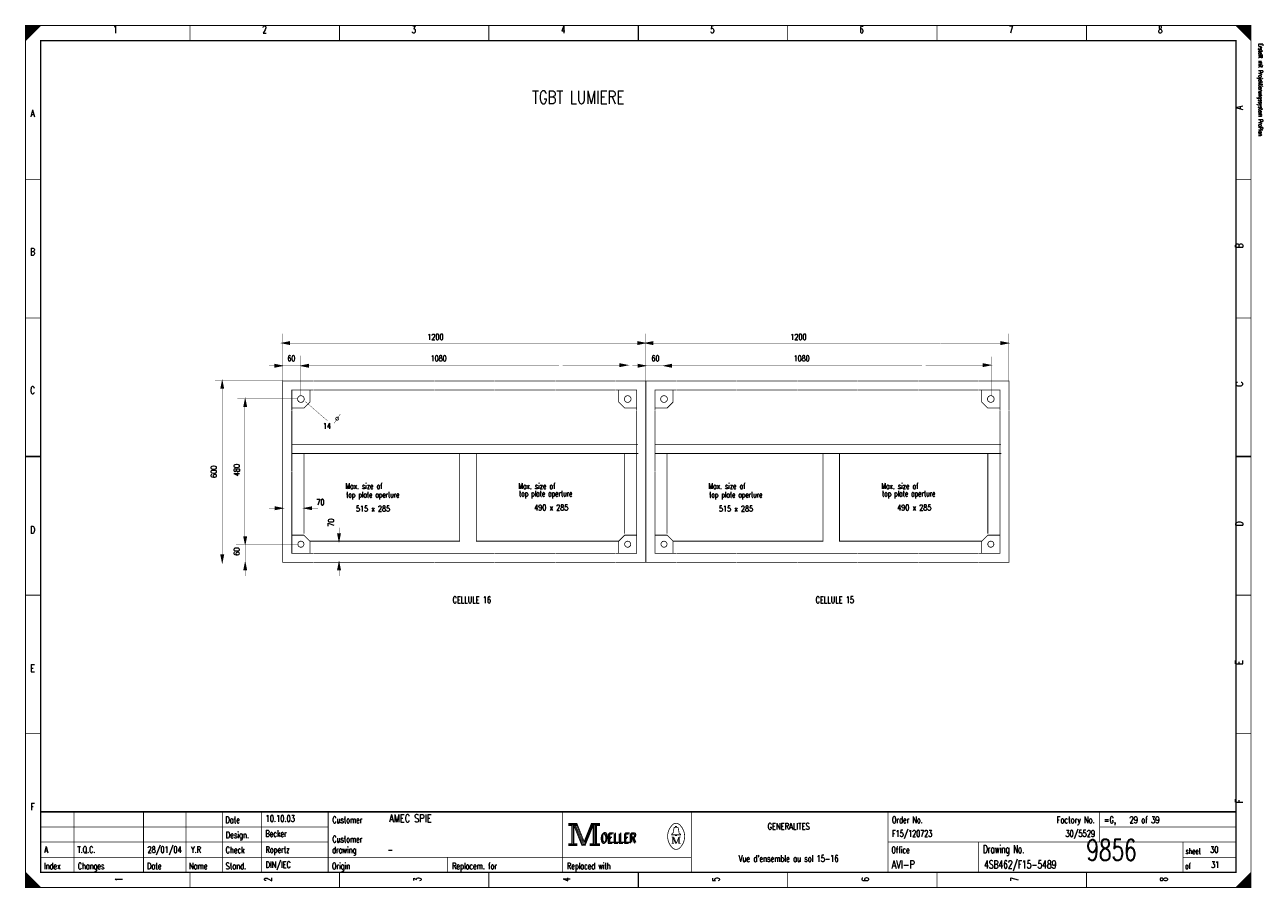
# Model space of a CAD drawing. Header units: centimetres. Extents: x 0 to 491, y -1040 to 69.
# Tile 152 of 181: x 0 to 41, y -120 to -91. Entities that reach past the tile are written whole.
import ezdxf
from ezdxf.enums import TextEntityAlignment as Align

# ---------------------------------------------------------------- set-up
doc = ezdxf.new("R2010")
doc.units = ezdxf.units.CM
doc.header["$MEASUREMENT"] = 0
doc.linetypes.add('GESTRICHELT', pattern=[3.75, 3, -0.75])
doc.layers.get('0').update_dxf_attribs({"color": 9, "linetype": 'CONTINUOUS'})
doc.styles.get("Standard").update_dxf_attribs({"font": 'romans.shx', "bigfont": 'TXT.shx'})

msp = doc.modelspace()

# ---------------------------------------------------------------- linework, layer by layer
at = {"color": 0, "const_width": 0.025, "flags": 128}
for points in [[(0, -105.75), (0, -91.5), (40.5, -91.5), (40.5, -120), (0, -120), (0, -105.75)], [(0, -91.5), (0.5, -91.5), (0, -92), (0, -91.5)], [(0.025, -91.5), (0.025, -91.975), (0.05, -91.95), (0.05, -91.5), (0.075, -91.5), (0.075, -91.925), (0.1, -91.9), (0.1, -91.5), (0.125, -91.5), (0.125, -91.875), (0.15, -91.85), (0.15, -91.5), (0.175, -91.5), (0.175, -91.825), (0.2, -91.8)], [(0.2, -91.8), (0.2, -91.5), (0.225, -91.5), (0.225, -91.775), (0.25, -91.75), (0.25, -91.5), (0.275, -91.5), (0.275, -91.725), (0.3, -91.7), (0.3, -91.5), (0.325, -91.5), (0.325, -91.675), (0.35, -91.65), (0.35, -91.5), (0.375, -91.5)], [(0.375, -91.5), (0.375, -91.625), (0.4, -91.6), (0.4, -91.5), (0.425, -91.5), (0.425, -91.575), (0.45, -91.55), (0.45, -91.5), (0.475, -91.5), (0.475, -91.525)], [(40, -91.5), (40.5, -92), (40.475, -91.975), (40.475, -91.5), (40.45, -91.5), (40.45, -91.95), (40.425, -91.925), (40.425, -91.5), (40.4, -91.5), (40.4, -91.9), (40.375, -91.875), (40.375, -91.5), (40.35, -91.5), (40.35, -91.85), (40.325, -91.825)], [(40.15, -91.65), (40.15, -91.5), (40.125, -91.5), (40.125, -91.625), (40.1, -91.6), (40.1, -91.5), (40.075, -91.5), (40.075, -91.575), (40.05, -91.55), (40.05, -91.5), (40.025, -91.5), (40.025, -91.525)], [(40.325, -91.825), (40.325, -91.5), (40.3, -91.5), (40.3, -91.8), (40.275, -91.775), (40.275, -91.5), (40.25, -91.5), (40.25, -91.75), (40.225, -91.725), (40.225, -91.5), (40.2, -91.5), (40.2, -91.7), (40.175, -91.675), (40.175, -91.5), (40.15, -91.5)], [(8.48, -102), (8.73, -101.95), (8.73, -102.05), (8.48, -102)], [(20.48, -102), (20.23, -101.95), (20.23, -102.05), (20.48, -102)], [(20.48, -102), (20.73, -101.95), (20.73, -102.05), (20.48, -102)], [(32.48, -102), (32.23, -101.95), (32.23, -102.05), (32.48, -102)], [(8.49, -102.75), (8.24, -102.7), (8.24, -102.8), (8.49, -102.75)], [(9.1, -102.75), (9.35, -102.7), (9.35, -102.8), (9.1, -102.75)], [(19.89, -102.73), (19.64, -102.68), (19.64, -102.78), (19.89, -102.73)], [(20.49, -102.75), (20.24, -102.7), (20.24, -102.8), (20.49, -102.75)], [(21.1, -102.75), (21.35, -102.7), (21.35, -102.8), (21.1, -102.75)], [(31.89, -102.73), (31.64, -102.68), (31.64, -102.78), (31.89, -102.73)], [(6.5, -103.25), (6.45, -103.5), (6.55, -103.5), (6.5, -103.25)], [(8.5, -104.24), (8.5, -103.25), (9.5, -103.25)], [(9.4, -103.55), (9.4, -103.95), (9.2, -104.15), (8.8, -104.15)], [(9.5, -103.55), (8.8, -103.55), (8.8, -104.24)], [(19.51, -103.25), (20.5, -103.25), (20.5, -104.24)], [(20.2, -104.24), (20.2, -103.55), (19.51, -103.55)], [(19.6, -103.55), (19.6, -103.95), (19.8, -104.15), (20.2, -104.15)], [(20.5, -104.24), (20.5, -103.25), (21.5, -103.25)], [(21.4, -103.55), (21.4, -103.95), (21.2, -104.15), (20.8, -104.15)], [(21.5, -103.55), (20.8, -103.55), (20.8, -104.24)], [(31.51, -103.25), (32.5, -103.25), (32.5, -104.24)], [(32.2, -104.24), (32.2, -103.55), (31.51, -103.55)], [(31.6, -103.55), (31.6, -103.95), (31.8, -104.15), (32.2, -104.15)], [(7.26, -103.85), (7.21, -104.1), (7.31, -104.1), (7.26, -103.85)], [(8.5, -107.46), (8.25, -107.41), (8.25, -107.51), (8.5, -107.46)], [(9.21, -107.46), (9.46, -107.41), (9.46, -107.51), (9.21, -107.46)], [(7.26, -108.65), (7.21, -108.4), (7.31, -108.4), (7.26, -108.65)], [(8.5, -108.25), (8.5, -109.25), (9.5, -109.25)], [(8.8, -108.25), (8.8, -108.95), (9.5, -108.95)], [(9.4, -108.95), (9.4, -108.55), (9.2, -108.35), (8.8, -108.35)], [(10.36, -108.55), (10.31, -108.3), (10.41, -108.3), (10.36, -108.55)], [(19.51, -109.25), (20.5, -109.25), (20.5, -108.25)], [(19.51, -108.95), (20.2, -108.95), (20.2, -108.25)], [(20.2, -108.35), (19.8, -108.35), (19.6, -108.55), (19.6, -108.95)], [(20.5, -108.25), (20.5, -109.25), (21.5, -109.25)], [(20.8, -108.25), (20.8, -108.95), (21.5, -108.95)], [(21.4, -108.95), (21.4, -108.55), (21.2, -108.35), (20.8, -108.35)], [(31.51, -109.25), (32.5, -109.25), (32.5, -108.25)], [(31.51, -108.95), (32.2, -108.95), (32.2, -108.25)], [(32.2, -108.35), (31.8, -108.35), (31.6, -108.55), (31.6, -108.95)], [(6.5, -109.25), (6.45, -109), (6.55, -109), (6.5, -109.25)], [(7.26, -109.25), (7.21, -109.5), (7.31, -109.5), (7.26, -109.25)], [(10.36, -109.25), (10.31, -109.5), (10.41, -109.5), (10.36, -109.25)], [(17.95, -117.88), (17.95, -117.95), (18.05, -117.95), (18.05, -118.55), (17.95, -118.55), (17.95, -118.62), (18.22, -118.62), (18.22, -118.55), (18.12, -118.55), (18.12, -117.95), (18.22, -117.95), (18.22, -117.88), (17.95, -117.88)], [(18.22, -117.88), (18.46, -118.48), (18.7, -117.88)], [(18.7, -117.88), (18.7, -117.95), (18.8, -117.95), (18.8, -118.55), (18.7, -118.55), (18.7, -118.62), (18.97, -118.62), (18.97, -118.55), (18.87, -118.55), (18.87, -117.95), (18.97, -117.95), (18.97, -117.88), (18.7, -117.88)], [(18.07, -117.93), (18.07, -118.57), (18.1, -118.57), (18.1, -117.93)], [(18.12, -117.95), (18.39, -118.62), (18.49, -118.62), (18.76, -117.95)], [(18.18, -117.95), (18.42, -118.54), (18.46, -118.54)], [(18.22, -117.95), (18.44, -118.51), (18.47, -118.51)], [(18.46, -118.58), (18.49, -118.58), (18.74, -117.95)], [(18.46, -118.54), (18.48, -118.54), (18.72, -117.95)], [(18.76, -117.95), (18.76, -118.55), (18.66, -118.55), (18.66, -118.62), (18.71, -118.62)], [(18.78, -117.93), (18.78, -118.57), (18.83, -118.57), (18.83, -117.93), (18.85, -117.93), (18.85, -118.57)], [(21.48, -118.26), (21.35, -118.26), (21.35, -118.24), (21.4, -118.2), (21.43, -118.04)], [(21.48, -118.01), (21.48, -117.98), (21.52, -117.98), (21.52, -118.01)], [(21.52, -118.26), (21.65, -118.26), (21.65, -118.24), (21.6, -118.2), (21.57, -118.04)], [(21.39, -118.33), (21.39, -118.54), (21.35, -118.54)], [(21.39, -118.33), (21.48, -118.54), (21.51, -118.54)], [(0, -119.5), (0, -120), (0.5, -120), (0, -119.5), (0.025, -119.525), (0.025, -120), (0.05, -120), (0.05, -119.55), (0.075, -119.575), (0.075, -120), (0.1, -120), (0.1, -119.6), (0.125, -119.625), (0.125, -120), (0.15, -120)], [(0.15, -120), (0.15, -119.65), (0.175, -119.675), (0.175, -120), (0.2, -120), (0.2, -119.7), (0.225, -119.725), (0.225, -120), (0.25, -120), (0.25, -119.75), (0.275, -119.775), (0.275, -120), (0.3, -120), (0.3, -119.8), (0.325, -119.825)], [(0.325, -119.825), (0.325, -120), (0.35, -120), (0.35, -119.85), (0.375, -119.875), (0.375, -120), (0.4, -120), (0.4, -119.9), (0.425, -119.925), (0.425, -120), (0.45, -120), (0.45, -119.95), (0.475, -119.975)], [(40.125, -119.875), (40.125, -120), (40.1, -120), (40.1, -119.9), (40.075, -119.925), (40.075, -120), (40.05, -120), (40.05, -119.95), (40.025, -119.975), (40.025, -120)], [(40.3, -120), (40.3, -119.7), (40.275, -119.725), (40.275, -120), (40.25, -120), (40.25, -119.75), (40.225, -119.775), (40.225, -120), (40.2, -120), (40.2, -119.8), (40.175, -119.825), (40.175, -120), (40.15, -120), (40.15, -119.85), (40.125, -119.875)], [(40.475, -119.525), (40.475, -120), (40.45, -120), (40.45, -119.55), (40.425, -119.575), (40.425, -120), (40.4, -120), (40.4, -119.6), (40.375, -119.625), (40.375, -120), (40.35, -120), (40.35, -119.65), (40.325, -119.675), (40.325, -120), (40.3, -120)]]:
    msp.add_lwpolyline(points, dxfattribs=at)
at = {"color": 0, "flags": 128}
for points, const_width in [([(0, -91.5), (40.5, -91.5), (40.5, -120), (0, -120)], 0.025), ([(0.5, -92), (40, -92), (40, -119.5), (0.5, -119.5)], 0.05), ([(0.5, -92), (40, -92), (40, -119.5), (0.5, -119.5)], 0.025), ([(17.97, -117.9), (18.2, -117.9), (18.2, -117.93), (17.97, -117.93)], 0.025), ([(18.72, -117.9), (18.95, -117.9), (18.95, -117.93), (18.72, -117.93)], 0.025), ([(21.48, -118.26), (21.52, -118.26), (21.52, -118.29), (21.48, -118.29)], 0.025), ([(17.97, -118.57), (18.2, -118.57), (18.2, -118.6), (17.97, -118.6)], 0.025), ([(18.68, -118.57), (18.95, -118.57), (18.95, -118.6), (18.68, -118.6)], 0.025)]:
    msp.add_lwpolyline(points, close=True, dxfattribs=dict(at, const_width=const_width))
at = {"color": 0}
for points, const_width in [([(5.438, -91.5), (5.438, -92)], 0.025), ([(10.375, -91.5), (10.375, -92)], 0.025), ([(15.312, -91.5), (15.312, -92)], 0.025), ([(20.25, -92), (20.25, -91.5)], 0.05), ([(20.25, -91.5), (20.25, -92)], 0.025), ([(25.188, -91.5), (25.188, -92)], 0.025), ([(30.125, -91.5), (30.125, -92)], 0.025), ([(35.062, -91.5), (35.062, -92)], 0.025), ([(0, -96.584), (0.5, -96.584)], 0.025), ([(40.5, -96.584), (40, -96.584)], 0.025), ([(0, -101.167), (0.5, -101.167)], 0.025), ([(40.5, -101.167), (40, -101.167)], 0.025), ([(8.5, -101.69), (8.5, -103.25)], 0.01), ([(20.5, -101.69), (20.5, -103.25)], 0.01), ([(20.5, -101.69), (20.5, -103.25)], 0.01), ([(32.5, -101.69), (32.5, -103.25)], 0.01), ([(8.73, -102.03), (8.48, -102)], 0.025), ([(8.49, -102), (8.73, -101.97)], 0.025), ([(8.49, -102), (8.73, -101.99)], 0.025), ([(8.51, -102), (8.73, -102.01)], 0.025), ([(8.73, -102), (11.49, -102)], 0.01), ([(11.49, -102), (13.5, -102)], 0.01), ([(13.49, -102), (15.49, -102)], 0.01), ([(15.49, -102), (18.23, -102)], 0.01), ([(18.24, -102), (20.24, -102)], 0.01), ([(20.23, -101.97), (20.48, -102)], 0.025), ([(20.23, -101.99), (20.46, -102)], 0.025), ([(20.23, -102.01), (20.48, -102)], 0.025), ([(20.48, -102), (20.23, -102.03)], 0.025), ([(20.73, -102.03), (20.48, -102)], 0.025), ([(20.49, -102), (20.73, -101.97)], 0.025), ([(20.49, -102), (20.73, -101.99)], 0.025), ([(20.51, -102), (20.73, -102.01)], 0.025), ([(20.73, -102), (23.49, -102)], 0.01), ([(23.49, -102), (25.5, -102)], 0.01), ([(25.49, -102), (27.49, -102)], 0.01), ([(27.49, -102), (30.23, -102)], 0.01), ([(30.24, -102), (32.24, -102)], 0.01), ([(32.23, -101.97), (32.48, -102)], 0.025), ([(32.23, -101.99), (32.46, -102)], 0.025), ([(32.23, -102.01), (32.48, -102)], 0.025), ([(32.48, -102), (32.23, -102.03)], 0.025), ([(8.24, -102.72), (8.49, -102.75)], 0.025), ([(9.1, -102.42), (9.1, -103.72)], 0.01), ([(9.11, -102.75), (9.35, -102.72)], 0.025), ([(19.64, -102.7), (19.89, -102.73)], 0.025), ([(19.64, -102.72), (19.87, -102.73)], 0.025), ([(19.89, -102.73), (19.64, -102.76)], 0.025), ([(19.64, -102.74), (19.89, -102.73)], 0.025), ([(19.91, -102.45), (19.91, -103.75)], 0.01), ([(20.24, -102.72), (20.49, -102.75)], 0.025), ([(21.1, -102.42), (21.1, -103.72)], 0.01), ([(21.11, -102.75), (21.35, -102.72)], 0.025), ([(31.64, -102.7), (31.89, -102.73)], 0.025), ([(31.64, -102.72), (31.87, -102.73)], 0.025), ([(31.89, -102.73), (31.64, -102.76)], 0.025), ([(31.64, -102.74), (31.89, -102.73)], 0.025), ([(31.91, -102.45), (31.91, -103.75)], 0.01), ([(8.05, -102.75), (9.1, -102.75)], 0.01), ([(8.24, -102.74), (8.47, -102.75)], 0.025), ([(8.49, -102.75), (8.24, -102.78)], 0.025), ([(8.24, -102.76), (8.49, -102.75)], 0.025), ([(9.35, -102.78), (9.1, -102.75)], 0.025), ([(9.11, -102.75), (9.35, -102.74)], 0.025), ([(9.13, -102.75), (9.35, -102.76)], 0.025), ([(11.49, -102.74), (9.34, -102.74)], 0.01), ([(11.49, -102.74), (13.5, -102.74)], 0.01), ([(13.5, -102.74), (15.5, -102.74)], 0.01), ([(15.5, -102.74), (17.63, -102.74)], 0.01), ([(17.75, -102.74), (19.75, -102.74)], 0.01), ([(20.05, -102.75), (21.1, -102.75)], 0.01), ([(20.24, -102.74), (20.47, -102.75)], 0.025), ([(20.49, -102.75), (20.24, -102.78)], 0.025), ([(20.24, -102.76), (20.49, -102.75)], 0.025), ([(21.35, -102.78), (21.1, -102.75)], 0.025), ([(21.11, -102.75), (21.35, -102.74)], 0.025), ([(21.13, -102.75), (21.35, -102.76)], 0.025), ([(23.49, -102.74), (21.34, -102.74)], 0.01), ([(23.49, -102.74), (25.5, -102.74)], 0.01), ([(25.5, -102.74), (27.5, -102.74)], 0.01), ([(27.5, -102.74), (29.63, -102.74)], 0.01), ([(29.75, -102.74), (31.75, -102.74)], 0.01), ([(6.26, -103.24), (8.5, -103.24)], 0.01), ([(6.5, -103.27), (6.46, -103.5)], 0.025), ([(6.5, -103.27), (6.48, -103.5)], 0.025), ([(6.5, -103.28), (6.53, -103.5)], 0.025), ([(6.5, -103.28), (6.51, -103.5)], 0.025), ([(6.52, -108.98), (6.52, -103.51)], 0.01), ([(9.51, -103.25), (11.5, -103.25)], 0.025), ([(9.51, -103.55), (11.5, -103.55)], 0.025), ([(11.51, -103.25), (13.5, -103.25)], 0.025), ([(11.51, -103.55), (13.5, -103.55)], 0.025), ([(13.51, -103.25), (15.5, -103.25)], 0.025), ([(13.51, -103.55), (15.5, -103.55)], 0.025), ([(15.51, -103.25), (17.5, -103.25)], 0.025), ([(15.51, -103.55), (17.5, -103.55)], 0.025), ([(17.51, -103.25), (19.5, -103.25)], 0.025), ([(17.51, -103.55), (19.5, -103.55)], 0.025), ([(21.51, -103.25), (23.5, -103.25)], 0.025), ([(21.51, -103.55), (23.5, -103.55)], 0.025), ([(23.51, -103.25), (25.5, -103.25)], 0.025), ([(23.51, -103.55), (25.5, -103.55)], 0.025), ([(25.51, -103.25), (27.5, -103.25)], 0.025), ([(25.51, -103.55), (27.5, -103.55)], 0.025), ([(27.51, -103.25), (29.5, -103.25)], 0.025), ([(27.51, -103.55), (29.5, -103.55)], 0.025), ([(29.51, -103.25), (31.5, -103.25)], 0.025), ([(29.51, -103.55), (31.5, -103.55)], 0.025), ([(7, -103.84), (9, -103.84)], 0.01), ([(7.26, -103.87), (7.22, -104.1)], 0.025), ([(7.26, -103.87), (7.24, -104.1)], 0.025), ([(7.26, -103.88), (7.27, -104.1)], 0.025), ([(7.26, -103.88), (7.29, -104.1)], 0.025), ([(9.24, -103.93), (9.99, -104.58)], 0.01), ([(7.25, -108.43), (7.25, -104.1)], 0.01), ([(8.5, -106.23), (8.5, -104.24)], 0.025), ([(8.8, -106.24), (8.8, -104.25)], 0.025), ([(10.4, -104.35), (10.2, -104.65)], 0.01), ([(20.2, -106.24), (20.2, -104.25)], 0.025), ([(20.5, -106.23), (20.5, -104.24)], 0.025), ([(20.5, -106.24), (20.5, -104.25)], 0.025), ([(20.8, -106.24), (20.8, -104.25)], 0.025), ([(32.2, -106.24), (32.2, -104.25)], 0.025), ([(32.5, -106.24), (32.5, -104.25)], 0.025), ([(10.9, -105.35), (8.8, -105.35)], 0.025), ([(20.24, -105.35), (10.84, -105.35)], 0.025), ([(22.9, -105.35), (20.8, -105.35)], 0.025), ([(32.24, -105.35), (22.84, -105.35)], 0.025), ([(0.5, -105.75), (0, -105.75)], 0.05), ([(0, -105.75), (0.5, -105.75)], 0.025), ([(10.9, -105.65), (8.8, -105.65)], 0.025), ([(20.25, -105.65), (10.85, -105.65)], 0.025), ([(22.9, -105.65), (20.8, -105.65)], 0.025), ([(32.25, -105.65), (22.85, -105.65)], 0.025), ([(40, -105.75), (40.5, -105.75)], 0.05), ([(40.5, -105.75), (40, -105.75)], 0.025), ([(8.5, -108.25), (8.5, -106.19)], 0.025), ([(8.8, -108.25), (8.8, -106.25)], 0.025), ([(20.2, -108.25), (20.2, -106.2)], 0.025), ([(20.5, -108.26), (20.5, -106.19)], 0.025), ([(20.5, -108.25), (20.5, -106.19)], 0.025), ([(20.8, -108.25), (20.8, -106.25)], 0.025), ([(32.2, -108.25), (32.2, -106.2)], 0.025), ([(32.5, -108.26), (32.5, -106.19)], 0.025), ([(8.05, -107.46), (8.25, -107.46)], 0.01), ([(8.25, -107.43), (8.5, -107.46)], 0.025), ([(8.25, -107.45), (8.48, -107.46)], 0.025), ([(8.25, -107.47), (8.5, -107.46)], 0.025), ([(8.5, -107.46), (8.25, -107.49)], 0.025), ([(9.46, -107.49), (9.21, -107.46)], 0.025), ([(9.22, -107.46), (9.46, -107.43)], 0.025), ([(9.22, -107.46), (9.46, -107.45)], 0.025), ([(9.24, -107.46), (9.46, -107.47)], 0.025), ([(9.46, -107.46), (9.66, -107.46)], 0.01), ([(7.26, -108.64), (7.23, -108.4)], 0.025), ([(7.26, -108.64), (7.25, -108.4)], 0.025), ([(7.26, -108.65), (7.27, -108.4)], 0.025), ([(7.26, -108.65), (7.29, -108.4)], 0.025), ([(10.36, -108.54), (10.33, -108.3)], 0.025), ([(10.36, -108.54), (10.35, -108.3)], 0.025), ([(10.36, -108.55), (10.37, -108.3)], 0.025), ([(10.36, -108.55), (10.39, -108.3)], 0.025), ([(10.36, -108.3), (10.36, -108.1)], 0.01), ([(6.96, -108.65), (9.03, -108.65)], 0.01), ([(7.26, -108.65), (7.26, -109.24)], 0.01), ([(6.23, -109.25), (8.5, -109.25)], 0.01), ([(6.5, -109.24), (6.47, -109)], 0.025), ([(6.5, -109.24), (6.49, -109)], 0.025), ([(6.5, -109.25), (6.51, -109)], 0.025), ([(6.5, -109.25), (6.53, -109)], 0.025), ([(7.26, -109.27), (7.22, -109.5)], 0.025), ([(7.26, -109.27), (7.24, -109.5)], 0.025), ([(7.26, -109.28), (7.27, -109.5)], 0.025), ([(7.26, -109.28), (7.29, -109.5)], 0.025), ([(7.26, -109.24), (7.26, -109.7)], 0.01), ([(9.51, -108.95), (11.5, -108.95)], 0.025), ([(9.51, -109.25), (11.5, -109.25)], 0.025), ([(10.36, -109.27), (10.32, -109.5)], 0.025), ([(10.36, -109.27), (10.34, -109.5)], 0.025), ([(10.36, -109.28), (10.39, -109.5)], 0.025), ([(10.36, -109.28), (10.37, -109.5)], 0.025), ([(10.36, -109.24), (10.36, -109.7)], 0.01), ([(11.51, -108.95), (13.5, -108.95)], 0.025), ([(11.51, -109.25), (13.5, -109.25)], 0.025), ([(13.5, -108.95), (15.5, -108.95)], 0.025), ([(13.51, -109.25), (15.5, -109.25)], 0.025), ([(15.51, -108.95), (17.5, -108.95)], 0.025), ([(15.51, -109.25), (17.5, -109.25)], 0.025), ([(17.51, -108.95), (19.5, -108.95)], 0.025), ([(17.51, -109.25), (19.5, -109.25)], 0.025), ([(21.51, -108.95), (23.5, -108.95)], 0.025), ([(21.51, -109.25), (23.5, -109.25)], 0.025), ([(23.51, -108.95), (25.5, -108.95)], 0.025), ([(23.51, -109.25), (25.5, -109.25)], 0.025), ([(25.5, -108.95), (27.5, -108.95)], 0.025), ([(25.51, -109.25), (27.5, -109.25)], 0.025), ([(27.51, -108.95), (29.5, -108.95)], 0.025), ([(27.51, -109.25), (29.5, -109.25)], 0.025), ([(29.51, -108.95), (31.5, -108.95)], 0.025), ([(29.51, -109.25), (31.5, -109.25)], 0.025), ([(0, -110.334), (0.5, -110.334)], 0.025), ([(40.5, -110.334), (40, -110.334)], 0.025), ([(0, -114.917), (0.5, -114.917)], 0.025), ([(40.5, -114.917), (40, -114.917)], 0.025), ([(40, -117.5), (0.5, -117.5)], 0.05), ([(1.6, -119.5), (1.6, -117.5)], 0.025), ([(3.9, -119.5), (3.9, -117.5)], 0.025), ([(5.3, -119.5), (5.3, -117.5)], 0.025), ([(6.5, -117.5), (6.5, -119.5)], 0.025), ([(7.8, -117.5), (7.8, -119.5)], 0.025), ([(10, -117.5), (10, -119.5)], 0.025), ([(17.75, -117.5), (17.75, -119.5)], 0.025), ([(22, -117.5), (22, -119.5)], 0.025), ([(28.5, -117.5), (28.5, -119.5)], 0.025), ([(35.5, -117.5), (35.5, -118.5)], 0.025), ([(0.5, -118), (10, -118)], 0.025), ([(18.15, -117.95), (18.4, -118.58)], 0.025), ([(18.47, -118.51), (18.7, -117.94)], 0.025), ([(21.46, -118.01), (21.55, -118.01)], 0.025), ([(35.5, -118), (40, -118)], 0.025), ([(0.5, -118.5), (10, -118.5)], 0.025), ([(18.4, -118.58), (18.46, -118.58)], 0.025), ([(21.35, -118.33), (21.42, -118.33)], 0.025), ([(21.39, -118.54), (21.43, -118.54)], 0.025), ([(21.42, -118.33), (21.51, -118.54)], 0.025), ([(21.51, -118.54), (21.59, -118.33)], 0.025), ([(21.65, -118.54), (21.57, -118.54)], 0.025), ([(21.59, -118.54), (21.59, -118.33)], 0.025), ([(21.59, -118.33), (21.65, -118.33)], 0.025), ([(21.61, -118.33), (21.61, -118.54)], 0.025), ([(28.5, -118.5), (40, -118.5)], 0.025), ([(31.5, -118.5), (31.5, -119.5)], 0.025), ([(38.25, -118.5), (38.25, -119.5)], 0.025), ([(0.5, -119), (22, -119)], 0.025), ([(13.95, -119), (13.95, -119.5)], 0.025), ([(38.25, -119), (40, -119)], 0.025), ([(5.438, -120), (5.438, -119.5)], 0.025), ([(10.375, -120), (10.375, -119.5)], 0.025), ([(15.312, -120), (15.312, -119.5)], 0.025), ([(20.25, -119.5), (20.25, -120)], 0.05), ([(20.25, -120), (20.25, -119.5)], 0.025), ([(25.188, -120), (25.188, -119.5)], 0.025), ([(30.125, -120), (30.125, -119.5)], 0.025), ([(35.062, -120), (35.062, -119.5)], 0.025), ([(40.5, -119.5), (40, -120)], 0.025), ([(0.475, -120), (0.475, -119.975)], 0.025)]:
    msp.add_lwpolyline(points, dxfattribs=dict(at, const_width=const_width))
at = {"color": 0, "const_width": 0.025, "flags": 128}
for points in [[(9.21, -103.85, 1), (8.99, -103.85, 1)], [(20.01, -103.85, 1), (19.79, -103.85, 1)], [(21.21, -103.85, 1), (20.99, -103.85, 1)], [(32.01, -103.85, 1), (31.79, -103.85, 1)], [(10.35, -104.5, 1), (10.25, -104.5, 1)], [(9.2, -108.65, 1), (9, -108.65, 1)], [(20, -108.65, 1), (19.8, -108.65, 1)], [(21.2, -108.65, 1), (21, -108.65, 1)], [(32, -108.65, 1), (31.8, -108.65, 1)]]:
    msp.add_lwpolyline(points, format="xyb", close=True, dxfattribs=at)
at = {"color": 0, "linetype": 'GESTRICHELT', "const_width": 0.025}
for points in [[(9.2, -105.65), (9.2, -108.3)], [(19.8, -105.65), (19.8, -108.3)], [(21.2, -105.65), (21.2, -108.3)], [(31.8, -105.65), (31.8, -108.3)], [(17.6, -108.55), (19.6, -108.55)], [(29.6, -108.55), (31.6, -108.55)]]:
    msp.add_lwpolyline(points, dxfattribs=at)
at = {"color": 0, "linetype": 'GESTRICHELT', "const_width": 0.025, "flags": 128}
for points in [[(14.35, -105.65), (14.35, -108.55), (9.4, -108.55)], [(17.6, -108.55), (14.9, -108.55), (14.9, -105.65)], [(26.35, -105.65), (26.35, -108.55), (21.4, -108.55)], [(29.6, -108.55), (26.9, -108.55), (26.9, -105.65)]]:
    msp.add_lwpolyline(points, dxfattribs=at)
at = {"color": 0, "const_width": 0.025, "flags": 128}
for points in [[(21.649, -117.96, 0.530775), (21.351, -117.959, 0.530775)], [(21.35, -117.961, 0.373815), (21.349, -118.658, 0.373815)], [(21.46, -118.01, 0.414214), (21.43, -118.04, 0.414214)], [(21.57, -118.04, 0.414214), (21.54, -118.01, 0.414214)], [(21.65, -118.66, 0.378582), (21.646, -117.956, 0.378582)], [(21.35, -118.66, 0.532213), (21.649, -118.661, 0.532213)]]:
    msp.add_lwpolyline(points, format="xyb", dxfattribs=at)

# ---------------------------------------------------------------- texts
at = {"color": 0}
for s, height, width, p in [('1', 0.238, 0.672, (2.965, -91.514)), ('2', 0.238, 0.672, (7.899, -91.514)), ('3', 0.238, 0.672, (12.832, -91.514)), ('4', 0.238, 0.672, (17.766, -91.514)), ('5', 0.238, 0.672, (22.699, -91.514)), ('6', 0.238, 0.672, (27.632, -91.514)), ('7', 0.238, 0.672, (32.566, -91.514)), ('8', 0.238, 0.672, (37.499, -91.514)), ('A', 0.238, 0.76, (0.233, -94.283)), ('B', 0.238, 0.76, (0.233, -98.861)), ('60', 0.1905, 0.672, (8.786, -102.41)), ('60', 0.1905, 0.672, (20.818, -102.41)), ('C', 0.238, 0.76, (0.233, -103.44)), ('D', 0.238, 0.76, (0.233, -108.054)), ('CELLULE 16', 0.2143, 0.736, (14.749, -110.382)), ('CELLULE 15', 0.2143, 0.736, (26.745, -110.382)), ('E', 0.238, 0.76, (0.233, -112.632)), ('F', 0.238, 0.76, (0.233, -117.211)), ('GENERALITES', 0.21431, 0.76, (25.219, -117.871)), ("Vue d'ensemble au sol 15-16", 0.21431, 0.637926, (25.219, -118.936))]:
    msp.add_text(s, height=height, dxfattribs=dict(at, width=width)).set_placement(p, align=Align.TOP_CENTER)
for s, height, rotation, width, p in [('Erstellt mit Projektierungssystem ProPlan', 0.14288, 270, 0.622634, (40.702, -92.095)), ('480', 0.1905, 90, 0.672, (7.133, -106.402)), ('70', 0.1905, 90, 0.672, (10.251, -108.07)), ('60', 0.1905, 90, 0.672, (7.128, -109.028))]:
    msp.add_text(s, height=height, rotation=rotation, dxfattribs=dict(at, width=width)).set_placement(p, align=Align.BOTTOM_LEFT)
for s, height, width, p in [('TGBT LUMIERE', 0.42862, 0.754667, (16.74, -93.658)), ('1200', 0.1905, 0.672, (13.278, -101.701)), ('1200', 0.1905, 0.672, (25.274, -101.701)), ('1080', 0.1905, 0.672, (13.384, -102.41)), ('1080', 0.1905, 0.672, (25.381, -102.41)), ('14', 0.1905, 0.672, (9.825, -104.646)), ('Max. size of', 0.1905, 0.637333, (10.571, -106.634)), ('Max. size of', 0.1905, 0.637333, (16.285, -106.634)), ('Max. size of', 0.1905, 0.637333, (22.567, -106.634)), ('Max. size of', 0.1905, 0.637333, (28.282, -106.634)), ('70', 0.1905, 0.672, (9.612, -107.166)), ('top plate aperture', 0.1905, 0.610667, (10.595, -106.918)), ('top plate aperture', 0.1905, 0.610667, (16.309, -106.882)), ('top plate aperture', 0.1905, 0.610667, (22.591, -106.918)), ('top plate aperture', 0.1905, 0.610667, (28.305, -106.882)), ('515 x 285', 0.1905, 0.669333, (10.919, -107.379)), ('490 x 285', 0.1905, 0.669333, (16.81, -107.344)), ('515 x 285', 0.1905, 0.669333, (22.915, -107.379)), ('490 x 285', 0.1905, 0.669333, (28.807, -107.344)), ('Date', 0.2143, 0.64, (6.605, -117.658)), ('Customer', 0.2143, 0.62, (10.14, -117.658)), ('Order No.', 0.2143, 0.656889, (28.633, -117.658)), ('=G,    29 of 39', 0.21431, 0.681067, (35.641, -117.658)), ('Design.', 0.2143, 0.636571, (6.619, -118.155)), ('OELLER', 0.3096, 0.76, (18.996, -118.226)), ('OELLER', 0.3096, 0.76, (18.996, -118.226)), ('OELLER', 0.3096, 0.76, (19.032, -118.19)), ('Check', 0.2143, 0.632, (6.612, -118.652)), ('drawing', 0.2143, 0.6, (10.133, -118.652)), ('Customer', 0.2143, 0.62, (10.14, -118.297)), ('Office', 0.2143, 0.626667, (28.615, -118.652)), ('Drawing No.', 0.26194, 0.646545, (31.643, -118.602)), ('sheet', 0.1905, 0.6, (38.338, -118.701)), ('Index', 0.2143, 0.632, (0.609, -119.184)), ('Changes', 0.2143, 0.622857, (1.726, -119.184)), ('Date', 0.2143, 0.64, (4.015, -119.184)), ('Name', 0.2143, 0.64, (5.404, -119.184)), ('Stand.', 0.2143, 0.642667, (6.612, -119.184)), ('Origin', 0.2143, 0.626667, (10.127, -119.184)), ('Replacem. for', 0.21431, 0.627077, (14.097, -119.184)), ('Replaced with', 0.21431, 0.619692, (17.895, -119.184)), ('of', 0.1905, 0.6, (38.323, -119.198))]:
    msp.add_text(s, height=height, dxfattribs=dict(at, width=width)).set_placement(p, align=Align.TOP_LEFT)
at = {"color": 0, "width": 0.76}
for s, p in [('A', (39.991, -94.283)), ('B', (39.991, -98.861)), ('C', (39.992, -103.44)), ('D', (39.992, -108.054)), ('E', (39.991, -112.632)), ('F', (39.991, -117.211))]:
    msp.add_text(s, height=0.238, rotation=90, dxfattribs=at).set_placement(p, align=Align.TOP_LEFT)
at = {"color": 0, "width": 0.672}
msp.add_text('600', height=0.1905, rotation=90, dxfattribs=at).set_placement((6.373, -106.255), align=Align.BOTTOM_CENTER)
at = {"color": 0}
for s, height, width, p in [('10.10.03', 0.2143, 0.678, (7.934, -117.892)), ('AMEC SPIE', 0.2619, 0.752889, (12.016, -117.923)), ('Becker', 0.2143, 0.626667, (7.927, -118.389)), ('F15/120723', 0.2143, 0.6832, (28.639, -118.389)), ('A', 0.214, 0.76, (0.621, -118.921)), ('T.Q.C.', 0.2143, 0.728, (1.716, -118.921)), ('28/01/04', 0.2143, 0.678, (4.029, -118.921)), ('Y.R', 0.2143, 0.738667, (5.467, -118.921)), ('Ropertz', 0.2143, 0.622857, (7.932, -118.921)), ('9856', 0.7, 0.6928, (35.058, -119.322)), ('30', 0.2143, 0.672, (39.15, -118.921)), ('-', 0.214, 0.696, (11.965, -118.921)), ('4SB462/F15-5489', 0.26194, 0.6928, (31.679, -119.449)), ('DIN/IEC', 0.2143, 0.750857, (7.935, -119.418)), ('AVI-P', 0.2619, 0.7472, (28.624, -119.449)), ('31', 0.2143, 0.672, (39.177, -119.418))]:
    msp.add_text(s, height=height, dxfattribs=dict(at, width=width)).set_placement(p, align=Align.BOTTOM_LEFT)
at = {"color": 0, "width": 0.646545}
msp.add_text('Factory No.', height=0.21431, dxfattribs=at).set_placement((35.335, -117.658), align=Align.TOP_RIGHT)
at = {"color": 0, "width": 0.675429}
msp.add_text('30/5529', height=0.2143, dxfattribs=at).set_placement((35.346, -118.389), align=Align.BOTTOM_RIGHT)
at = {"color": 0, "width": 0.672}
for s, p in [('1', (2.965, -119.731)), ('2', (7.899, -119.731)), ('3', (12.832, -119.731)), ('4', (17.766, -119.731)), ('5', (22.699, -119.731)), ('6', (27.632, -119.731)), ('7', (32.566, -119.731)), ('8', (37.499, -119.731))]:
    msp.add_text(s, height=0.238, rotation=90, dxfattribs=at).set_placement(p, align=Align.TOP_CENTER)

doc.saveas('drawing.dxf')
